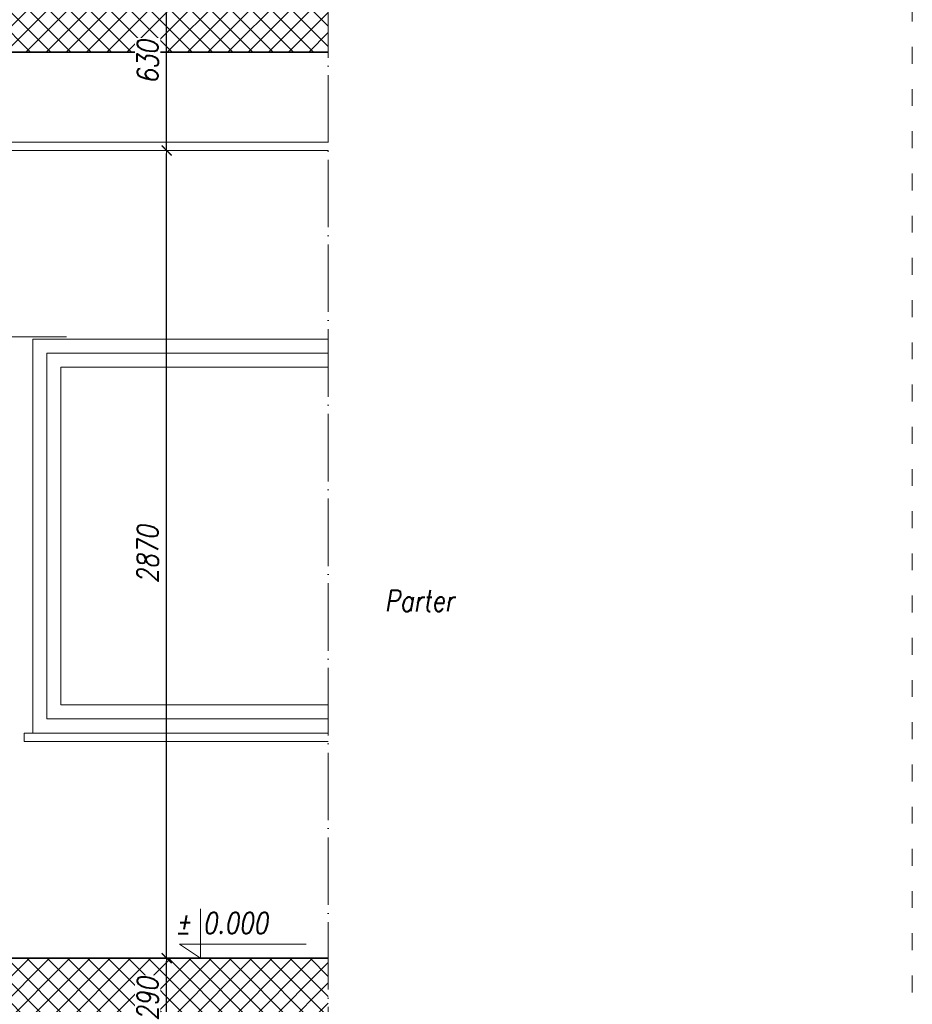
# Model space of a CAD drawing. Header units: millimetres. Extents: x 558 to 31258, y -5755 to 11028.
# Tile 12 of 58: x 29296 to 29613, y 9464 to 9814. Entities that reach past the tile are written whole.
import ezdxf
from ezdxf.enums import TextEntityAlignment as Align

# ---------------------------------------------------------------- set-up
doc = ezdxf.new("R2010")
doc.units = ezdxf.units.MM
doc.linetypes.add('ACAD_ISO03W100', pattern=[30, 12, -18])
doc.linetypes.add('ACAD_ISO04W100', pattern=[30, 24, -3, 0, -3])
for name, color, linetype, lineweight in [('K_Grube', 4, 'Continuous', 35), ('K_Kreskowanie', 8, 'Continuous', 5), ('K_Opis_zmienny', 2, 'Continuous', 13), ('K_Osie', 1, 'ACAD_ISO04W100', 5), ('K_Stolarka', 3, 'Continuous', 15), ('K_Widokowe', 6, 'Continuous', 13), ('K_Wymiarowanie', 84, 'Continuous', 13)]:
    doc.layers.add(name, color=color, linetype=linetype, lineweight=lineweight)
doc.styles.add('Zwykły 50', font='romans.shx', dxfattribs={"width": 0.8, "oblique": 10, "height": 7.5})
doc.dimstyles.new('Skala_50', dxfattribs={"dimtxt": 7.5, "dimasz": 1, "dimexe": 1.25, "dimexo": 0.625, "dimgap": 3, "dimtad": 1, "dimdec": 1, "dimlfac": 10, "dimrnd": 0.5, "dimdsep": 46, "dimtxsty": 'Zwykły 50', "dimblk": 'Wymiar', "dimcen": 2.5, "dimse1": 1, "dimse2": 1, "dimazin": 0, "dimtfac": 1, "dimtdec": 1, "dimtix": 1, "dimtmove": 0, "dimatfit": 3, "dimfxl": 1, "dimtfill": 1, "dimarcsym": 0})
pattern_1 = [(45, (-181.491, 0), (-3.59210245, 3.59210245), []), (135, (-181.491, 0), (-3.59210245, -3.59210245), [])]

# ---------------------------------------------------------------- blocks, each defined once
blk = doc.blocks.new('Wymiar')
for p, q in [((0, -5), (0, 5)), ((-3.75, 0), (3.75, 0))]:
    blk.add_line(p, q)
at = {"const_width": 0.5}
blk.add_lwpolyline([(-1.77, -1.77), (1.77, 1.77)], dxfattribs=at)
blk = doc.blocks.new('*D892')
at = {"layer": 'Defpoints', "color": 0}
for p in [(29339.44, 9480), (29348.07, 9480), (29337.94, 9451)]:
    blk.add_point(p, dxfattribs=at)
at = {"layer": 'K_Wymiarowanie', "color": 0, "lineweight": -2, "ltscale": 5}
blk.add_line((29348.07, 9452), (29348.07, 9479), dxfattribs=at)
at = {"layer": 'K_Wymiarowanie', "color": 0, "linetype": 'ByBlock', "lineweight": -2}
for p, rotation in [((29348.07, 9480), 90), ((29348.07, 9451), 270)]:
    blk.add_blockref('Wymiar', p, dxfattribs=dict(at, rotation=rotation))
at = {"layer": 'K_Wymiarowanie', "color": 0, "ltscale": 5, "insert": (29341.32, 9465.5), "char_height": 7.5, "attachment_point": 5, "rotation": 90, "style": 'Zwykły 50', "bg_fill": 3, "box_fill_scale": 1.1, "bg_fill_color": 256, "bg_fill_true_color": 13158600, "bg_fill_transparency": 0}
blk.add_mtext('290', dxfattribs=at)
blk = doc.blocks.new('*D893')
at = {"layer": 'Defpoints', "color": 0}
for p in [(29348.07, 9767), (29363.34, 9767), (29339.44, 9480)]:
    blk.add_point(p, dxfattribs=at)
at = {"layer": 'K_Wymiarowanie', "color": 0, "lineweight": -2, "ltscale": 5}
blk.add_line((29348.07, 9481), (29348.07, 9766), dxfattribs=at)
at = {"layer": 'K_Wymiarowanie', "color": 0, "linetype": 'ByBlock', "lineweight": -2}
for p, rotation in [((29348.07, 9767), 90), ((29348.07, 9480), 270)]:
    blk.add_blockref('Wymiar', p, dxfattribs=dict(at, rotation=rotation))
at = {"layer": 'K_Wymiarowanie', "color": 0, "ltscale": 5, "insert": (29341.32, 9623.5), "char_height": 7.5, "attachment_point": 5, "rotation": 90, "style": 'Zwykły 50', "bg_fill": 3, "box_fill_scale": 1.1, "bg_fill_color": 256, "bg_fill_true_color": 13158600, "bg_fill_transparency": 0}
blk.add_mtext('2870', dxfattribs=at)
blk = doc.blocks.new('*D894')
at = {"layer": 'Defpoints', "color": 0}
for p in [(29335.69, 9830), (29348.07, 9830), (29363.34, 9767)]:
    blk.add_point(p, dxfattribs=at)
at = {"layer": 'K_Wymiarowanie', "color": 0, "lineweight": -2, "ltscale": 5}
blk.add_line((29348.07, 9768), (29348.07, 9829), dxfattribs=at)
at = {"layer": 'K_Wymiarowanie', "color": 0, "linetype": 'ByBlock', "lineweight": -2}
for p, rotation in [((29348.07, 9830), 90), ((29348.07, 9767), 270)]:
    blk.add_blockref('Wymiar', p, dxfattribs=dict(at, rotation=rotation))
at = {"layer": 'K_Wymiarowanie', "color": 0, "ltscale": 5, "insert": (29341.32, 9798.5), "char_height": 7.5, "attachment_point": 5, "rotation": 90, "style": 'Zwykły 50', "bg_fill": 3, "box_fill_scale": 1.1, "bg_fill_color": 256, "bg_fill_true_color": 13158600, "bg_fill_transparency": 0}
blk.add_mtext('630', dxfattribs=at)

msp = doc.modelspace()

# ---------------------------------------------------------------- hatches: boundary and pattern name
at = {"layer": 'K_Kreskowanie', "ltscale": 5}
h = msp.add_hatch(dxfattribs=at)
h.set_pattern_fill('ANSI37', color=256, scale=1.6)
h.set_pattern_definition(pattern_1)
h.paths.add_polyline_path([(29116.52, 9802.004), (29405.52, 9802.004), (29405.52, 9830.004), (29325.52, 9830.004), (29325.52, 10156.004), (29405.52, 10156.004), (29405.52, 10180.004), (29315.52, 10180.004), (29315.52, 10507.004), (29405.52, 10507.004), (29405.52, 10527.004), (29079.52, 10527.004), (29079.52, 10484.004), (29119.52, 10484.004), (29119.52, 10507.004), (29305.52, 10507.004), (29305.52, 10180.004), (29079.52, 10180.004), (29079.52, 10137.004), (29119.52, 10137.004), (29119.52, 10156.004), (29315.52, 10156.004), (29315.52, 9830.004), (29079.52, 9830.004), (29079.52, 9787.004), (29116.52, 9787.004), (29116.52, 9802.004)], is_closed=False)
h = msp.add_hatch(dxfattribs=at)
h.set_pattern_fill('ANSI37', color=256, scale=1.6)
h.set_pattern_definition(pattern_1)
h.paths.add_polyline_path([(29333.52, 9451.004), (29405.52, 9451.004), (29405.52, 9480.004), (29079.52, 9480.004), (29079.52, 9437.004), (29114.52, 9437.004), (29114.52, 9451.004), (29323.52, 9451.004), (29323.52, 9197.004), (29079.52, 9197.004), (29079.52, 9177.004), (29405.52, 9177.004), (29405.52, 9197.004), (29333.52, 9197.004), (29333.52, 9451.004)], is_closed=False)

# ---------------------------------------------------------------- linework, layer by layer
at = {"layer": 'K_Grube', "ltscale": 5}
for p, q in [((29405.52, 9802.004), (29116.52, 9802.004)), ((29405.52, 9480.004), (29069.52, 9480.004))]:
    msp.add_line(p, q, dxfattribs=at)
at = {"layer": 'K_Opis_zmienny'}
for p, q in [((29164.782, 9700.818), (29312.473, 9700.818)), ((29360.166, 9497.504), (29360.166, 9480.004)), ((29352.666, 9485.004), (29397.666, 9485.004)), ((29360.166, 9480.004), (29352.666, 9485.004))]:
    msp.add_line(p, q, dxfattribs=at)
at = {"layer": 'K_Opis_zmienny', "linetype": 'ACAD_ISO03W100', "ltscale": 0.5}
msp.add_lwpolyline([(29613.02, 10982.836), (28413.02, 10982.836), (28413.02, 8972.836), (29613.02, 8972.836)], close=True, dxfattribs=at)
at = {"layer": 'K_Osie'}
msp.add_line((29405.52, 10877.434), (29405.52, 9157.004), dxfattribs=at)
at = {"layer": 'K_Stolarka', "ltscale": 5}
for p, q in [((29300.52, 9560.004), (29300.52, 9700.004)), ((29405.52, 9700.004), (29300.52, 9700.004)), ((29405.52, 9695.004), (29305.52, 9695.004)), ((29305.52, 9565.004), (29305.52, 9695.004)), ((29405.52, 9690.004), (29310.52, 9690.004)), ((29310.52, 9570.004), (29310.52, 9690.004)), ((29405.52, 9570.004), (29310.52, 9570.004)), ((29405.52, 9565.004), (29305.52, 9565.004)), ((29405.52, 9560.004), (29297.52, 9560.004)), ((29297.52, 9557.004), (29297.52, 9560.004)), ((29405.52, 9557.004), (29297.52, 9557.004))]:
    msp.add_line(p, q, dxfattribs=at)
at = {"layer": 'K_Widokowe', "ltscale": 5}
for p, q in [((29405.52, 9770.004), (29079.52, 9770.004)), ((29405.52, 9767.004), (29079.52, 9767.004))]:
    msp.add_line(p, q, dxfattribs=at)

# ---------------------------------------------------------------- texts
at = {"layer": 'K_Opis_zmienny', "style": 'Zwykły 50', "oblique": 10, "width": 0.8}
for s, p in [('Parter', (29425.52, 9607.004)), ('%%p 0.000', (29351.166, 9492.504))]:
    msp.add_text(s, height=7.5, dxfattribs=at).set_placement(p, align=Align.MIDDLE_LEFT)

# ---------------------------------------------------------------- next in the draw order: dimensions: what is measured, and where the dimension line sits
at = {"layer": 'K_Wymiarowanie', "ltscale": 5}
dim = msp.add_linear_dim(base=(29348.073, 9480.004), p1=(29337.939, 9451.004), p2=(29339.44, 9480.004), angle=90, dimstyle='Skala_50', override={"dimtmove": 1}, dxfattribs=at)
dim.commit()
dim.dimension.update_dxf_attribs({"geometry": '*D892', "text_midpoint": (29341.323, 9465.504)})

# ---------------------------------------------------------------- next in the draw order: dimensions: what is measured, and where the dimension line sits
dim = msp.add_linear_dim(base=(29348.073, 9767.004), p1=(29339.44, 9480.004), p2=(29363.336, 9767.004), angle=90, dimstyle='Skala_50', override={"dimtmove": 1}, dxfattribs=at)
dim.commit()
dim.dimension.update_dxf_attribs({"geometry": '*D893', "text_midpoint": (29341.323, 9623.504)})

# ---------------------------------------------------------------- next in the draw order: dimensions: what is measured, and where the dimension line sits
dim = msp.add_linear_dim(base=(29348.073, 9830.004), p1=(29363.336, 9767.004), p2=(29335.692, 9830.004), angle=90, dimstyle='Skala_50', override={"dimtmove": 1}, dxfattribs=at)
dim.commit()
dim.dimension.update_dxf_attribs({"geometry": '*D894', "text_midpoint": (29341.323, 9798.504)})

doc.saveas('drawing.dxf')
